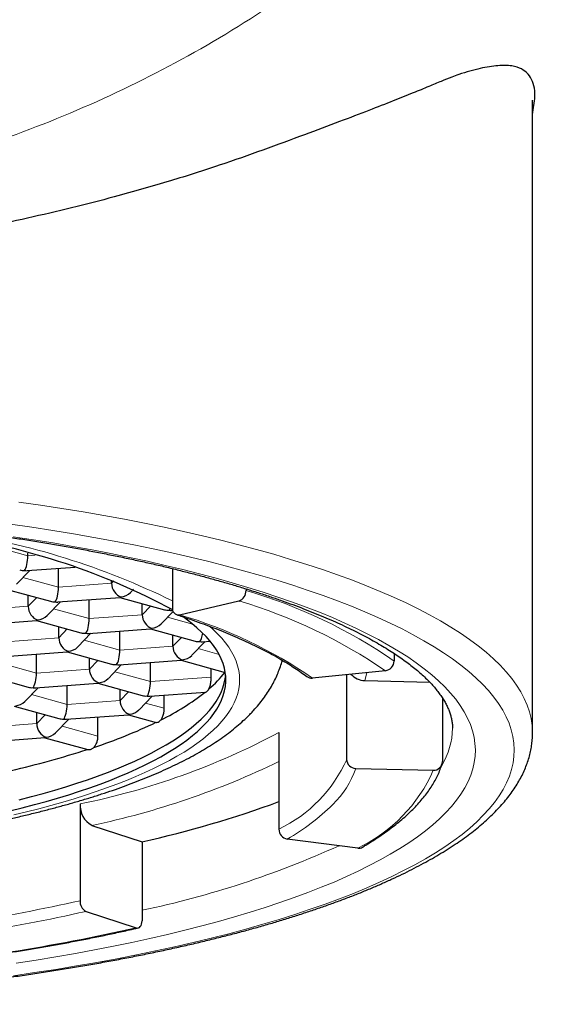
# Model space of a CAD drawing. Header units: millimetres. Extents: x 8 to 961, y 12 to 932.
# Tile 41 of 177: x 428 to 434, y 835 to 846. Entities that reach past the tile are written whole.
import ezdxf

# ---------------------------------------------------------------- set-up
doc = ezdxf.new("R2010")
doc.units = ezdxf.units.MM

msp = doc.modelspace()

# ---------------------------------------------------------------- linework, layer by layer
at = {"color": 7, "linetype": 'Continuous', "lineweight": 30}
for p, q in [((433.86, 838.466), (433.86, 845.379)), ((428.347, 840.399), (428.347, 840.426)), ((428.222, 840.089), (428.367, 840.239)), ((428.339, 840.237), (428.864, 840.276)), ((428.682, 840.055), (428.682, 840.262)), ((429.926, 840.259), (429.926, 839.833)), ((429.262, 840.098), (429.262, 840.134)), ((428.106, 840.036), (428.593, 839.902)), ((428.351, 839.847), (428.351, 839.968)), ((429.468, 839.997), (429.502, 840.033)), ((430.73, 840.038), (430.73, 840.019)), ((428.556, 839.746), (428.702, 839.896)), ((428.674, 839.894), (429.354, 839.944)), ((429.017, 839.712), (429.017, 839.919)), ((429.352, 839.944), (429.839, 839.81)), ((429.597, 839.755), (429.597, 839.876)), ((430.003, 839.755), (430.653, 839.906)), ((429.803, 839.654), (429.935, 839.79)), ((429.92, 839.802), (429.93, 839.803)), ((427.763, 839.642), (428.442, 839.692)), ((428.44, 839.692), (428.927, 839.558)), ((428.685, 839.503), (428.685, 839.625)), ((428.891, 839.402), (429.036, 839.552)), ((429.009, 839.55), (429.688, 839.601)), ((429.352, 839.368), (429.352, 839.576)), ((429.687, 839.6), (430.174, 839.466)), ((429.932, 839.411), (429.932, 839.533)), ((430.137, 839.311), (430.283, 839.461)), ((430.255, 839.458), (430.339, 839.465)), ((428.097, 839.299), (428.777, 839.349)), ((428.44, 839.117), (428.44, 839.324)), ((428.775, 839.349), (429.262, 839.215)), ((432.347, 839.332), (432.347, 839.249)), ((429.02, 839.16), (429.02, 839.281)), ((429.344, 839.207), (430.023, 839.257)), ((429.687, 839.025), (429.687, 839.232)), ((430.022, 839.257), (430.502, 839.125)), ((429.226, 839.059), (429.371, 839.209)), ((430.351, 839.074), (430.351, 839.167)), ((432.253, 839.143), (431.454, 839.063)), ((427.864, 839.097), (428.351, 838.963)), ((428.432, 838.955), (429.112, 839.006)), ((429.11, 839.005), (429.597, 838.871)), ((431.829, 839.101), (431.829, 838.174)), ((432.029, 839.034), (432.737, 839.017)), ((428.315, 838.807), (428.46, 838.957)), ((428.775, 838.773), (428.775, 838.981)), ((429.355, 838.816), (429.355, 838.938)), ((429.679, 838.863), (430.289, 838.909)), ((429.561, 838.716), (429.706, 838.865)), ((429.837, 838.733), (429.837, 838.875)), ((432.875, 838.844), (432.875, 838.149)), ((428.199, 838.754), (428.686, 838.62)), ((428.444, 838.565), (428.444, 838.686)), ((428.649, 838.464), (428.795, 838.614)), ((428.767, 838.612), (429.447, 838.662)), ((429.113, 838.429), (429.113, 838.637)), ((429.445, 838.662), (429.75, 838.578)), ((431.09, 838.468), (431.09, 837.411)), ((432.985, 838.514), (432.985, 838.514)), ((427.856, 838.36), (428.535, 838.411)), ((428.533, 838.41), (429.003, 838.281)), ((431.929, 838.075), (432.776, 838.055)), ((428.918, 837.687), (428.918, 836.629)), ((429.047, 837.452), (429.594, 837.273)), ((431.951, 837.204), (431.181, 837.303)), ((429.594, 837.273), (429.594, 836.408)), ((428.982, 836.512), (429.529, 836.333))]:
    msp.add_line(p, q, dxfattribs=at)
at = {"color": 8, "linetype": 'Continuous', "lineweight": 0}
for p, q in [((427.958, 840.506), (428.347, 840.399)), ((428.347, 840.399), (428.428, 840.405)), ((428.293, 840.162), (428.682, 840.055)), ((428.682, 840.055), (429.262, 840.098)), ((429.262, 840.098), (429.287, 840.124)), ((428.351, 839.847), (428.444, 839.943)), ((427.771, 839.804), (428.351, 839.847)), ((428.627, 839.819), (429.017, 839.712)), ((429.017, 839.712), (429.597, 839.755)), ((429.597, 839.755), (429.69, 839.851)), ((429.874, 839.727), (430.147, 839.652)), ((428.685, 839.503), (428.778, 839.599)), ((428.106, 839.46), (428.685, 839.503)), ((428.962, 839.476), (429.352, 839.368)), ((429.932, 839.411), (430.025, 839.507)), ((429.352, 839.368), (429.932, 839.411)), ((430.209, 839.384), (430.436, 839.321)), ((428.051, 839.224), (428.44, 839.117)), ((429.02, 839.16), (429.113, 839.256)), ((428.44, 839.117), (429.02, 839.16)), ((429.297, 839.132), (429.687, 839.025)), ((429.687, 839.025), (430.351, 839.074)), ((429.355, 838.816), (429.448, 838.912)), ((428.386, 838.881), (428.775, 838.773)), ((428.775, 838.773), (429.355, 838.816)), ((429.632, 838.789), (429.837, 838.733)), ((428.444, 838.565), (428.537, 838.661)), ((427.864, 838.522), (428.444, 838.565)), ((428.72, 838.537), (429.113, 838.429))]:
    msp.add_line(p, q, dxfattribs=at)
at = {"color": 8, "linetype": 'Continuous', "lineweight": 0, "flags": 128}
for points in [[(433.86, 838.466), (433.86, 838.471), (433.856, 838.545), (433.845, 838.619), (433.827, 838.693), (433.802, 838.767), (433.77, 838.84), (433.731, 838.913), (433.685, 838.986), (433.632, 839.059), (433.573, 839.131), (433.506, 839.202), (433.433, 839.274), (433.353, 839.344), (433.266, 839.414), (433.173, 839.483), (433.073, 839.552), (432.967, 839.62), (432.854, 839.687), (432.735, 839.753), (432.609, 839.819), (432.478, 839.883), (432.34, 839.947), (432.197, 840.009), (432.047, 840.071), (431.892, 840.131), (431.731, 840.19), (431.564, 840.248), (431.393, 840.305), (431.215, 840.36), (431.033, 840.415), (430.845, 840.468), (430.653, 840.519), (430.455, 840.569), (430.253, 840.618), (430.047, 840.665), (429.836, 840.711), (429.62, 840.755), (429.401, 840.798), (429.177, 840.838), (428.95, 840.878), (428.719, 840.916), (428.485, 840.952), (428.247, 840.986)], [(428.189, 835.808), (428.421, 835.842), (428.651, 835.877), (428.877, 835.915), (429.099, 835.953), (429.317, 835.994), (429.532, 836.036), (429.742, 836.079), (429.949, 836.124), (430.151, 836.171), (430.348, 836.219), (430.541, 836.268), (430.729, 836.319), (430.912, 836.371), (431.091, 836.424), (431.264, 836.479), (431.432, 836.535), (431.594, 836.592), (431.751, 836.65), (431.903, 836.709), (432.049, 836.769), (432.189, 836.831), (432.323, 836.893), (432.451, 836.957), (432.573, 837.021), (432.689, 837.086), (432.799, 837.152), (432.902, 837.218), (432.999, 837.286), (433.09, 837.354), (433.174, 837.423), (433.251, 837.492), (433.322, 837.562), (433.387, 837.632), (433.444, 837.703), (433.495, 837.774), (433.539, 837.846), (433.577, 837.917), (433.607, 837.989), (433.631, 838.062), (433.647, 838.134), (433.657, 838.206), (433.66, 838.279), (433.656, 838.351), (433.645, 838.424), (433.628, 838.496), (433.603, 838.568), (433.572, 838.64), (433.534, 838.712), (433.489, 838.784), (433.437, 838.855), (433.378, 838.925), (433.313, 838.996), (433.241, 839.066), (433.163, 839.135), (433.078, 839.203), (432.986, 839.271), (432.888, 839.339), (432.784, 839.405), (432.673, 839.471), (432.557, 839.536), (432.434, 839.6), (432.305, 839.663), (432.17, 839.726), (432.029, 839.787), (431.883, 839.847), (431.73, 839.906), (431.573, 839.964), (431.409, 840.021), (431.241, 840.077), (431.067, 840.131), (430.888, 840.184), (430.704, 840.236), (430.515, 840.287), (430.322, 840.336), (430.124, 840.384), (429.921, 840.43), (429.714, 840.475), (429.503, 840.518), (429.288, 840.56), (429.069, 840.6), (428.846, 840.639), (428.62, 840.676), (428.39, 840.711), (428.157, 840.744)], [(428.218, 835.945), (428.437, 835.979), (428.654, 836.014), (428.867, 836.052), (429.076, 836.09), (429.281, 836.13), (429.483, 836.172), (429.681, 836.215), (429.874, 836.26), (430.063, 836.306), (430.248, 836.353), (430.428, 836.401), (430.604, 836.451), (430.774, 836.502), (430.94, 836.555), (431.101, 836.608), (431.257, 836.663), (431.407, 836.718), (431.552, 836.775), (431.692, 836.833), (431.826, 836.892), (431.954, 836.952), (432.077, 837.012), (432.194, 837.074), (432.305, 837.136), (432.41, 837.199), (432.509, 837.263), (432.602, 837.328), (432.689, 837.393), (432.769, 837.459), (432.844, 837.525), (432.912, 837.592), (432.973, 837.659), (433.028, 837.727), (433.077, 837.795), (433.119, 837.864), (433.155, 837.932), (433.184, 838.001), (433.207, 838.071), (433.223, 838.14), (433.232, 838.209), (433.235, 838.279), (433.231, 838.348), (433.221, 838.418), (433.204, 838.487), (433.181, 838.556), (433.151, 838.625), (433.114, 838.694), (433.071, 838.762), (433.021, 838.83), (432.965, 838.898), (432.903, 838.965), (432.834, 839.032), (432.759, 839.098), (432.677, 839.164), (432.59, 839.229), (432.496, 839.294), (432.396, 839.357), (432.29, 839.42), (432.178, 839.483), (432.061, 839.544), (431.937, 839.605), (431.808, 839.664), (431.673, 839.723), (431.533, 839.781), (431.387, 839.837), (431.236, 839.893), (431.079, 839.947), (430.918, 840.001), (430.751, 840.053), (430.58, 840.104), (430.404, 840.153), (430.223, 840.202), (430.038, 840.249), (429.848, 840.294), (429.654, 840.339), (429.456, 840.382), (429.254, 840.423), (429.048, 840.463), (428.838, 840.502), (428.625, 840.539), (428.408, 840.574), (428.188, 840.608)], [(428.193, 837.566), (428.332, 837.6), (428.467, 837.634), (428.599, 837.67), (428.728, 837.706), (428.853, 837.744), (428.975, 837.782), (429.092, 837.821), (429.207, 837.861), (429.317, 837.902), (429.423, 837.944), (429.526, 837.986), (429.624, 838.029), (429.718, 838.073), (429.808, 838.117), (429.894, 838.162), (429.976, 838.208), (430.053, 838.254), (430.126, 838.301), (430.194, 838.348), (430.258, 838.396), (430.317, 838.444), (430.371, 838.493), (430.421, 838.542), (430.467, 838.591), (430.507, 838.64), (430.543, 838.69), (430.574, 838.74), (430.601, 838.791), (430.622, 838.841), (430.639, 838.892), (430.651, 838.943), (430.658, 838.994), (430.66, 839.045), (430.658, 839.095), (430.65, 839.146), (430.638, 839.197), (430.621, 839.248), (430.599, 839.298), (430.573, 839.348), (430.541, 839.399), (430.505, 839.448), (430.464, 839.498), (430.419, 839.547), (430.368, 839.596), (430.332, 839.629)], [(432.05, 839.123), (432.044, 839.09), (432.029, 839.034)]]:
    msp.add_lwpolyline(points, dxfattribs=at)
at = {"color": 7, "linetype": 'Continuous', "lineweight": 30, "flags": 128}
for points in [[(428.151, 837.611), (428.286, 837.644), (428.418, 837.679), (428.546, 837.714), (428.671, 837.75), (428.793, 837.787), (428.911, 837.825), (429.025, 837.864), (429.135, 837.904), (429.242, 837.944), (429.345, 837.985), (429.444, 838.027), (429.539, 838.07), (429.629, 838.113), (429.716, 838.157), (429.798, 838.202), (429.877, 838.247), (429.95, 838.293), (430.02, 838.339), (430.085, 838.385), (430.145, 838.433), (430.201, 838.48), (430.252, 838.528), (430.299, 838.576), (430.341, 838.625), (430.379, 838.674), (430.412, 838.723), (430.44, 838.772), (430.463, 838.822), (430.482, 838.872), (430.496, 838.922), (430.505, 838.972), (430.51, 839.022), (430.509, 839.072), (430.504, 839.122), (430.494, 839.171), (430.48, 839.221), (430.46, 839.271), (430.436, 839.321), (430.408, 839.37), (430.374, 839.419), (430.336, 839.468), (430.293, 839.517), (430.245, 839.565), (430.193, 839.613), (430.137, 839.66), (430.076, 839.707), (430.039, 839.734)], [(428.252, 837.732), (428.385, 837.766), (428.514, 837.801), (428.64, 837.837), (428.763, 837.874), (428.881, 837.912), (428.997, 837.951), (429.108, 837.99), (429.216, 838.03), (429.32, 838.071), (429.42, 838.113), (429.515, 838.155), (429.607, 838.198), (429.695, 838.242), (429.778, 838.287), (429.857, 838.332), (429.932, 838.377), (430.003, 838.423), (430.069, 838.47), (430.13, 838.517), (430.187, 838.564), (430.24, 838.612), (430.288, 838.66), (430.331, 838.709), (430.37, 838.758), (430.404, 838.807), (430.433, 838.856), (430.458, 838.906), (430.478, 838.955), (430.493, 839.005), (430.503, 839.055), (430.508, 839.091)], [(429.529, 836.333), (429.542, 836.33), (429.554, 836.332), (429.565, 836.337), (429.575, 836.346), (429.583, 836.358), (429.589, 836.373), (429.592, 836.389), (429.594, 836.408)]]:
    msp.add_lwpolyline(points, dxfattribs=at)
at = {"color": 8, "linetype": 'Continuous', "lineweight": 0}
for centre, radius, start, end in [((426.278, 832.473), 8.28, 63.8602, 81.294), ((429.16, 834.643), 5.601, 55.3161, 73.7205), ((429.026, 834.432), 5.71, 55.5921, 73.4445), ((428.559, 834.856), 5.107, 55.4587, 73.5779), ((427.348, 845.46), 7.93, 281.4197, 298.1559), ((432.176, 838.527), 0.81, 328.7493, 359.0656), ((427.264, 845.995), 8.727, 281.7893, 296.0037), ((430.418, 838.802), 1.545, 295.7807, 336.0137), ((430.966, 838.411), 1.02, 314.2335, 340.7825), ((431.227, 838.731), 1.69, 295.3741, 336.4203), ((430.002, 839.371), 2.38, 299.6741, 314.7299), ((427.504, 846.538), 10.229, 281.7875, 294.5018), ((424.541, 856.108), 19.965, 275.4515, 282.664), ((424.552, 856.227), 20.207, 275.4515, 282.664), ((424.669, 857.923), 22.131, 275.4297, 282.6858)]:
    msp.add_arc(centre, radius, start, end, dxfattribs=at)
at = {"color": 7, "linetype": 'Continuous', "lineweight": 30}
for centre, radius, start, end in [((426.412, 833.273), 7.421, 61.7091, 81.4243), ((430.614, 840.014), 0.116, 289.7245, 2.4442), ((429.993, 839.822), 0.068, 170.6895, 277.9521), ((432.24, 839.249), 0.107, 277.084, 359.588), ((429.48, 839.939), 1.305, 310.3356, 321.459), ((431.445, 839.147), 0.085, 233.2706, 276.3777), ((432.033, 839.241), 0.207, 220.98, 268.698), ((428.601, 841.053), 2.726, 296.142, 308.1114), ((427.263, 843.766), 5.752, 288.2967, 295.5961), ((425.91, 847.843), 10.047, 282.96, 287.9043), ((431.93, 838.176), 0.101, 181.2541, 269.3928), ((432.78, 838.15), 0.0952, 267.3513, 359.1645), ((426.978, 848.955), 11.972, 282.6192, 290.0879), ((429.164, 837.669), 0.246, 175.8939, 241.6238), ((431.199, 837.41), 0.109, 179.8365, 260.3161), ((431.962, 837.282), 0.0791, 262.0179, 300.3358), ((429.041, 836.621), 0.124, 176.0646, 241.453)]:
    msp.add_arc(centre, radius, start, end, dxfattribs=at)
for centre, major_axis, ratio, start_param, end_param in [((428.31, 840.36), (0.012, 0.126), 0.278796, 3.478403, 5.0492), ((428.31, 840.36), (0.136, 0.037), 0.844948, 4.100918, 4.48591), ((428.31, 840.36), (-0.055, 0.117), 0.740619, 2.578303, 2.866933), ((429.364, 840.07), (-0.055, 0.117), 0.740619, 1.007507, 2.578303), ((428.645, 840.017), (0.012, 0.126), 0.278796, 3.478403, 5.0492), ((429.364, 840.07), (0.136, 0.037), 0.844948, 4.48591, 5.32386), ((428.645, 840.017), (0.136, 0.037), 0.844948, 4.100918, 4.48591), ((428.645, 840.017), (-0.055, 0.117), 0.740619, 2.578303, 2.866933), ((429.364, 840.07), (0.012, 0.126), 0.278796, 3.189774, 3.478403), ((428.453, 839.818), (-0.055, 0.117), 0.740619, 1.007507, 2.578303), ((429.699, 839.727), (-0.055, 0.117), 0.740619, 1.007507, 2.578303), ((429.891, 839.925), (0.136, 0.037), 0.844948, 4.100918, 4.48591), ((429.891, 839.925), (0.012, 0.126), 0.278796, 3.478403, 3.799376), ((429.891, 839.925), (-0.055, 0.117), 0.740619, 2.578303, 2.866933), ((428.453, 839.818), (0.012, 0.126), 0.278796, 3.189774, 3.478403), ((428.453, 839.818), (0.136, 0.037), 0.844948, 4.48591, 5.32386), ((428.98, 839.673), (0.012, 0.126), 0.278796, 3.478403, 5.0492), ((429.699, 839.727), (0.136, 0.037), 0.844948, 4.48591, 5.32386), ((428.98, 839.673), (0.136, 0.037), 0.844948, 4.100918, 4.48591), ((428.98, 839.673), (-0.055, 0.117), 0.740619, 2.578303, 2.866933), ((429.699, 839.727), (0.012, 0.126), 0.278796, 3.189774, 3.478403), ((430.226, 839.582), (0.012, 0.126), 0.278796, 3.478403, 4.506545), ((428.788, 839.475), (-0.055, 0.117), 0.740619, 1.007507, 2.578303), ((430.226, 839.582), (0.136, 0.037), 0.844948, 4.100918, 4.48591), ((430.226, 839.582), (-0.055, 0.117), 0.740619, 2.578303, 2.866933), ((428.788, 839.475), (0.012, 0.126), 0.278796, 3.189774, 3.478403), ((428.788, 839.475), (0.136, 0.037), 0.844948, 4.48591, 5.32386), ((429.315, 839.33), (0.012, 0.126), 0.278796, 3.478403, 5.0492), ((430.034, 839.383), (-0.055, 0.117), 0.740619, 1.007507, 2.578303), ((429.315, 839.33), (0.136, 0.037), 0.844948, 4.100918, 4.48591), ((430.034, 839.383), (0.012, 0.126), 0.278796, 3.189774, 3.478403), ((430.034, 839.383), (0.136, 0.037), 0.844948, 4.48591, 5.32386), ((428.403, 839.078), (0.012, 0.126), 0.278796, 3.478403, 5.0492), ((429.122, 839.132), (-0.055, 0.117), 0.740619, 1.007507, 2.578303), ((429.315, 839.33), (-0.055, 0.117), 0.740619, 2.578303, 2.866933), ((429.122, 839.132), (0.012, 0.126), 0.278796, 3.189774, 3.478403), ((429.122, 839.132), (0.136, 0.037), 0.844948, 4.48591, 5.32386), ((429.649, 838.987), (0.012, 0.126), 0.278796, 3.478403, 5.0492), ((428.403, 839.078), (0.136, 0.037), 0.844948, 4.100918, 4.48591), ((428.403, 839.078), (-0.055, 0.117), 0.740619, 2.578303, 2.866933), ((428.211, 838.88), (0.136, 0.037), 0.844948, 4.48591, 5.32386), ((429.457, 838.788), (-0.055, 0.117), 0.740619, 1.007507, 2.578303), ((429.649, 838.987), (0.136, 0.037), 0.844948, 4.100918, 4.48591), ((429.649, 838.987), (-0.055, 0.117), 0.740619, 2.578303, 2.866933), ((428.738, 838.735), (0.012, 0.126), 0.278796, 3.478403, 5.0492), ((429.457, 838.788), (0.136, 0.037), 0.844948, 4.48591, 5.32386), ((428.738, 838.735), (0.136, 0.037), 0.844948, 4.100918, 4.48591), ((428.738, 838.735), (-0.055, 0.117), 0.740619, 2.578303, 2.866933), ((429.457, 838.788), (0.012, 0.126), 0.278796, 3.189774, 3.478403), ((428.546, 838.537), (-0.055, 0.117), 0.740619, 1.007507, 2.578303), ((428.546, 838.537), (0.136, 0.037), 0.844948, 4.48591, 5.32386), ((428.546, 838.537), (0.012, 0.126), 0.278796, 3.189774, 3.478403)]:
    msp.add_ellipse(centre, major_axis=major_axis, ratio=ratio, start_param=start_param, end_param=end_param, dxfattribs=at)
at = {"color": 8, "linetype": 'Continuous', "lineweight": 0}
msp.add_open_spline([(436.58, 857.907), (436.607, 857.535), (436.663, 856.752), (436.592, 855.554), (436.404, 854.328), (436.091, 853.126), (435.66, 851.96), (435.114, 850.839), (434.454, 849.777), (433.69, 848.783), (432.83, 847.866), (431.882, 847.034), (430.856, 846.295), (429.756, 845.659), (428.598, 845.13), (427.392, 844.713), (426.152, 844.414), (424.887, 844.225), (424.036, 844.201), (423.61, 844.189)], degree=3, knots=[0, 0, 0, 0, 0.053364, 0.112541, 0.171797, 0.230878, 0.290104, 0.349208, 0.408407, 0.467605, 0.526673, 0.585839, 0.644986, 0.704154, 0.763461, 0.822599, 0.881757, 0.940861, 1, 1, 1, 1], dxfattribs=at)
at = {"color": 7, "linetype": 'Continuous', "lineweight": 30}
for points, knots in [([(433.86, 845.222), (433.871, 845.29), (433.901, 845.471), (433.849, 845.645), (433.743, 845.73), (433.633, 845.755), (433.562, 845.761), (433.481, 845.758), (433.39, 845.747), (433.289, 845.727), (433.177, 845.698), (433.071, 845.667), (432.966, 845.628), (432.859, 845.584), (432.719, 845.526), (432.546, 845.455), (432.33, 845.368), (432.065, 845.264), (431.743, 845.141), (431.359, 844.998), (430.922, 844.836), (430.435, 844.664), (429.896, 844.492), (429.207, 844.295), (428.37, 844.089), (427.402, 843.893), (426.43, 843.735), (425.47, 843.62), (424.531, 843.544), (423.912, 843.534), (423.61, 843.529)], [0, 0, 0, 0, 0.033084, 0.087403, 0.145483, 0.162867, 0.18062, 0.198753, 0.217276, 0.236201, 0.255536, 0.27529, 0.286985, 0.303962, 0.322719, 0.345359, 0.371882, 0.402288, 0.436577, 0.474749, 0.516804, 0.557793, 0.600963, 0.647442, 0.714158, 0.777428, 0.837425, 0.894355, 0.948454, 1, 1, 1, 1]), ([(424.343, 840.91), (424.378, 840.909), (424.481, 840.907), (424.65, 840.902), (424.85, 840.895), (425.05, 840.887), (425.249, 840.879), (425.448, 840.868), (425.645, 840.857), (425.842, 840.845), (426.037, 840.831), (426.232, 840.816), (426.425, 840.801), (426.617, 840.784), (426.808, 840.766), (426.997, 840.747), (427.184, 840.726), (427.37, 840.705), (427.554, 840.683), (427.737, 840.659), (427.917, 840.635), (428.096, 840.609), (428.272, 840.583), (428.446, 840.555), (428.618, 840.527), (428.788, 840.497), (428.955, 840.467), (429.12, 840.435), (429.282, 840.403), (429.442, 840.37), (429.599, 840.336), (429.753, 840.301), (429.904, 840.265), (430.052, 840.228), (430.197, 840.191), (430.339, 840.152), (430.478, 840.113), (430.614, 840.074), (430.747, 840.033), (430.876, 839.992), (431.002, 839.95), (431.124, 839.908), (431.242, 839.865), (431.358, 839.821), (431.469, 839.777), (431.577, 839.733), (431.681, 839.688), (431.781, 839.643), (431.877, 839.597), (431.969, 839.551), (432.057, 839.505), (432.142, 839.458), (432.222, 839.411), (432.298, 839.365), (432.37, 839.318), (432.438, 839.271), (432.502, 839.224), (432.561, 839.178), (432.617, 839.132), (432.668, 839.086), (432.716, 839.04), (432.759, 838.995), (432.798, 838.95), (432.833, 838.906), (432.865, 838.862), (432.892, 838.819), (432.916, 838.776), (432.937, 838.734), (432.953, 838.692), (432.967, 838.65), (432.977, 838.608), (432.983, 838.565), (432.986, 838.534), (432.985, 838.516), (432.985, 838.514)], [0, 0, 0, 0, 0.007474, 0.021678, 0.035882, 0.050086, 0.064288, 0.07849, 0.092691, 0.10689, 0.121089, 0.135286, 0.149481, 0.163674, 0.177866, 0.192056, 0.206243, 0.220428, 0.234611, 0.24879, 0.262967, 0.27714, 0.29131, 0.305476, 0.319638, 0.333796, 0.347949, 0.362097, 0.376239, 0.390376, 0.404506, 0.41863, 0.432747, 0.446856, 0.460957, 0.475049, 0.489131, 0.503203, 0.517264, 0.531314, 0.545351, 0.559374, 0.573382, 0.587376, 0.601352, 0.615311, 0.62925, 0.64317, 0.657069, 0.670945, 0.684798, 0.698626, 0.71243, 0.726209, 0.739963, 0.753693, 0.767401, 0.781089, 0.794763, 0.808429, 0.822095, 0.835771, 0.849472, 0.863219, 0.87704, 0.890972, 0.905061, 0.919365, 0.93396, 0.948935, 0.964388, 0.980409, 0.997025, 1, 1, 1, 1]), ([(429.971, 839.756), (429.992, 839.749), (430.053, 839.729), (430.151, 839.695), (430.265, 839.654), (430.374, 839.613), (430.48, 839.571), (430.583, 839.528), (430.681, 839.485), (430.776, 839.442), (430.868, 839.397), (430.955, 839.353), (431.038, 839.308), (431.118, 839.263), (431.193, 839.217), (431.265, 839.171), (431.332, 839.125), (431.374, 839.094), (431.394, 839.079)], [0, 0, 0, 0, 0.034223, 0.098981, 0.163711, 0.228405, 0.29306, 0.357676, 0.422247, 0.486772, 0.551248, 0.615672, 0.680042, 0.744357, 0.808616, 0.872819, 0.936971, 1, 1, 1, 1]), ([(416.094, 839.26), (416.099, 839.241), (416.11, 839.201), (416.132, 839.139), (416.159, 839.076), (416.19, 839.013), (416.225, 838.95), (416.264, 838.888), (416.308, 838.827), (416.357, 838.765), (416.41, 838.705), (416.468, 838.644), (416.532, 838.585), (416.6, 838.526), (416.673, 838.468), (416.75, 838.411), (416.832, 838.355), (416.918, 838.3), (417.008, 838.247), (417.101, 838.195), (417.198, 838.145), (417.298, 838.096), (417.401, 838.049), (417.508, 838.002), (417.617, 837.957), (417.73, 837.913), (417.845, 837.871), (417.963, 837.829), (418.085, 837.789), (418.208, 837.75), (418.335, 837.712), (418.465, 837.675), (418.597, 837.639), (418.732, 837.604), (418.869, 837.57), (419.009, 837.538), (419.151, 837.506), (419.295, 837.476), (419.442, 837.446), (419.592, 837.418), (419.743, 837.391), (419.896, 837.365), (420.052, 837.34), (420.209, 837.316), (420.368, 837.293), (420.529, 837.271), (420.692, 837.251), (420.856, 837.231), (421.022, 837.213), (421.189, 837.196), (421.357, 837.18), (421.527, 837.165), (421.698, 837.152), (421.87, 837.139), (422.043, 837.128), (422.217, 837.118), (422.391, 837.109), (422.567, 837.101), (422.742, 837.095), (422.919, 837.089), (423.095, 837.085), (423.272, 837.082), (423.45, 837.081), (423.627, 837.08), (423.804, 837.081), (423.981, 837.083), (424.158, 837.086), (424.335, 837.09), (424.511, 837.096), (424.687, 837.103), (424.862, 837.11), (425.036, 837.12), (425.21, 837.13), (425.382, 837.141), (425.554, 837.154), (425.725, 837.168), (425.894, 837.183), (426.062, 837.199), (426.229, 837.216), (426.394, 837.235), (426.558, 837.254), (426.72, 837.275), (426.881, 837.297), (427.04, 837.32), (427.196, 837.344), (427.351, 837.369), (427.504, 837.395), (427.655, 837.423), (427.803, 837.451), (427.95, 837.481), (428.094, 837.511), (428.235, 837.543), (428.374, 837.576), (428.511, 837.61), (428.645, 837.645), (428.776, 837.681), (428.904, 837.718), (429.03, 837.756), (429.153, 837.795), (429.274, 837.835), (429.391, 837.876), (429.505, 837.919), (429.617, 837.963), (429.725, 838.008), (429.83, 838.054), (429.933, 838.101), (430.032, 838.15), (430.128, 838.2), (430.221, 838.252), (430.31, 838.305), (430.396, 838.36), (430.478, 838.417), (430.557, 838.475), (430.631, 838.535), (430.699, 838.595), (430.748, 838.641), (430.785, 838.679), (430.822, 838.718), (430.869, 838.772), (430.92, 838.837), (430.966, 838.903), (431.007, 838.969), (431.043, 839.036), (431.074, 839.103), (431.099, 839.17), (431.117, 839.221), (431.124, 839.251), (431.125, 839.258)], [0, 0, 0, 0, 0.005489, 0.011973, 0.018568, 0.0253, 0.032191, 0.039265, 0.046541, 0.054034, 0.061749, 0.069686, 0.077829, 0.086155, 0.09463, 0.103215, 0.111873, 0.120568, 0.129273, 0.137964, 0.14663, 0.155262, 0.163859, 0.172419, 0.180943, 0.189431, 0.197887, 0.206311, 0.214707, 0.223077, 0.231422, 0.239745, 0.248048, 0.256332, 0.264599, 0.27285, 0.281087, 0.289311, 0.297523, 0.305724, 0.313916, 0.322097, 0.330271, 0.338437, 0.346595, 0.354748, 0.362894, 0.371035, 0.379171, 0.387303, 0.39543, 0.403554, 0.411674, 0.419792, 0.427906, 0.436019, 0.444129, 0.452237, 0.460344, 0.46845, 0.476554, 0.484658, 0.492761, 0.500864, 0.508967, 0.51707, 0.525173, 0.533277, 0.541381, 0.549487, 0.557594, 0.565702, 0.573812, 0.581924, 0.590039, 0.598156, 0.606276, 0.6144, 0.622527, 0.630658, 0.638793, 0.646933, 0.655079, 0.66323, 0.671388, 0.679552, 0.687724, 0.695905, 0.704094, 0.712292, 0.720502, 0.728723, 0.736956, 0.745204, 0.753466, 0.761745, 0.770041, 0.778358, 0.786695, 0.795056, 0.803443, 0.811857, 0.820301, 0.828778, 0.837289, 0.845837, 0.854423, 0.863048, 0.871711, 0.880409, 0.889134, 0.897876, 0.906609, 0.915303, 0.923922, 0.931766, 0.934347, 0.938791, 0.946945, 0.954919, 0.962657, 0.970156, 0.977426, 0.984483, 0.991352, 0.998058, 1, 1, 1, 1]), ([(430.325, 838.944), (430.33, 838.954), (430.337, 838.971), (430.343, 839), (430.348, 839.029), (430.35, 839.055), (430.351, 839.072), (430.351, 839.074)], [0, 0, 0, 0, 0.328133, 0.494007, 0.659691, 0.944027, 1, 1, 1, 1]), ([(430.289, 838.909), (430.289, 838.909), (430.291, 838.908), (430.295, 838.911), (430.302, 838.916), (430.312, 838.925), (430.321, 838.937), (430.325, 838.944)], [0, 0, 0, 0, 0.025233, 0.252449, 0.379217, 0.684207, 1, 1, 1, 1]), ([(429.802, 838.606), (429.808, 838.616), (429.82, 838.636), (429.832, 838.677), (429.837, 838.71), (429.837, 838.728), (429.837, 838.733)], [0, 0, 0, 0, 0.305561, 0.611502, 0.907813, 1, 1, 1, 1]), ([(429.75, 838.579), (429.755, 838.578), (429.761, 838.577), (429.776, 838.583), (429.788, 838.592), (429.799, 838.603), (429.802, 838.606)], [0, 0, 0, 0, 0.351399, 0.474223, 0.85163, 1, 1, 1, 1]), ([(413.361, 838.467), (413.361, 838.457), (413.36, 838.425), (413.364, 838.372), (413.372, 838.308), (413.385, 838.244), (413.402, 838.18), (413.423, 838.117), (413.449, 838.054), (413.479, 837.99), (413.513, 837.927), (413.552, 837.864), (413.595, 837.802), (413.643, 837.739), (413.696, 837.677), (413.752, 837.616), (413.814, 837.555), (413.879, 837.495), (413.949, 837.435), (414.023, 837.376), (414.101, 837.318), (414.183, 837.26), (414.269, 837.204), (414.359, 837.148), (414.452, 837.092), (414.55, 837.038), (414.651, 836.985), (414.755, 836.932), (414.864, 836.88), (414.975, 836.829), (415.091, 836.778), (415.21, 836.729), (415.332, 836.68), (415.457, 836.632), (415.586, 836.585), (415.718, 836.539), (415.854, 836.494), (415.992, 836.449), (416.134, 836.406), (416.279, 836.363), (416.426, 836.321), (416.577, 836.28), (416.731, 836.24), (416.887, 836.201), (417.046, 836.163), (417.208, 836.126), (417.372, 836.089), (417.539, 836.054), (417.709, 836.02), (417.881, 835.987), (418.055, 835.954), (418.232, 835.923), (418.411, 835.893), (418.592, 835.864), (418.775, 835.835), (418.96, 835.808), (419.147, 835.782), (419.336, 835.757), (419.526, 835.733), (419.719, 835.711), (419.912, 835.689), (420.108, 835.669), (420.305, 835.649), (420.503, 835.631), (420.703, 835.614), (420.904, 835.598), (421.106, 835.583), (421.309, 835.569), (421.512, 835.557), (421.717, 835.545), (421.923, 835.535), (422.129, 835.526), (422.336, 835.518), (422.544, 835.511), (422.751, 835.506), (422.96, 835.502), (423.168, 835.499), (423.377, 835.497), (423.586, 835.496), (423.794, 835.496), (424.003, 835.498), (424.212, 835.501), (424.42, 835.505), (424.628, 835.51), (424.836, 835.516), (425.043, 835.524), (425.249, 835.533), (425.455, 835.543), (425.66, 835.554), (425.864, 835.566), (426.067, 835.579), (426.269, 835.594), (426.47, 835.61), (426.67, 835.627), (426.869, 835.645), (427.066, 835.664), (427.262, 835.684), (427.456, 835.705), (427.649, 835.728), (427.84, 835.752), (428.029, 835.776), (428.217, 835.802), (428.402, 835.829), (428.586, 835.857), (428.767, 835.886), (428.946, 835.916), (429.123, 835.947), (429.298, 835.979), (429.471, 836.012), (429.641, 836.046), (429.808, 836.081), (429.973, 836.117), (430.136, 836.154), (430.295, 836.192), (430.452, 836.231), (430.606, 836.27), (430.758, 836.311), (430.906, 836.353), (431.051, 836.395), (431.193, 836.438), (431.333, 836.483), (431.469, 836.528), (431.601, 836.574), (431.731, 836.62), (431.857, 836.668), (431.98, 836.716), (432.1, 836.766), (432.216, 836.816), (432.328, 836.867), (432.437, 836.918), (432.543, 836.971), (432.644, 837.024), (432.743, 837.078), (432.837, 837.133), (432.928, 837.188), (433.015, 837.245), (433.098, 837.302), (433.177, 837.36), (433.252, 837.419), (433.323, 837.479), (433.39, 837.54), (433.453, 837.601), (433.512, 837.663), (433.566, 837.726), (433.616, 837.789), (433.661, 837.853), (433.701, 837.917), (433.737, 837.982), (433.769, 838.047), (433.795, 838.112), (433.817, 838.177), (433.835, 838.242), (433.848, 838.307), (433.856, 838.372), (433.86, 838.424), (433.86, 838.456), (433.86, 838.466)], [0, 0, 0, 0, 0.00284, 0.008769, 0.014702, 0.020656, 0.026647, 0.032688, 0.038792, 0.044965, 0.051214, 0.057541, 0.063942, 0.070413, 0.076946, 0.083531, 0.090158, 0.096817, 0.103498, 0.110196, 0.116901, 0.123611, 0.130318, 0.137023, 0.143721, 0.150413, 0.157097, 0.163773, 0.170442, 0.177103, 0.183756, 0.190402, 0.197042, 0.203674, 0.210301, 0.216922, 0.223538, 0.230149, 0.236755, 0.243357, 0.249955, 0.256549, 0.26314, 0.269727, 0.276311, 0.282893, 0.289472, 0.296048, 0.302623, 0.309195, 0.315765, 0.322334, 0.3289, 0.335465, 0.342029, 0.348591, 0.355152, 0.361712, 0.368271, 0.374829, 0.381386, 0.387941, 0.394497, 0.401051, 0.407605, 0.414158, 0.42071, 0.427262, 0.433814, 0.440365, 0.446915, 0.453466, 0.460016, 0.466566, 0.473115, 0.479665, 0.486214, 0.492763, 0.499312, 0.505861, 0.51241, 0.51896, 0.525509, 0.532058, 0.538608, 0.545157, 0.551707, 0.558258, 0.564808, 0.571359, 0.57791, 0.584462, 0.591014, 0.597567, 0.60412, 0.610674, 0.617229, 0.623785, 0.630341, 0.636898, 0.643456, 0.650015, 0.656576, 0.663137, 0.6697, 0.676264, 0.68283, 0.689397, 0.695967, 0.702537, 0.70911, 0.715685, 0.722263, 0.728842, 0.735425, 0.74201, 0.748598, 0.75519, 0.761785, 0.768383, 0.774986, 0.781594, 0.788206, 0.794823, 0.801445, 0.808073, 0.814707, 0.821348, 0.827996, 0.834651, 0.841313, 0.847984, 0.854662, 0.861349, 0.868044, 0.874745, 0.881454, 0.888167, 0.894882, 0.901596, 0.908303, 0.914997, 0.92167, 0.928314, 0.934918, 0.941471, 0.947962, 0.954384, 0.960729, 0.966995, 0.973182, 0.979296, 0.985344, 0.99134, 0.997298, 1, 1, 1, 1]), ([(429.068, 838.305), (429.076, 838.315), (429.091, 838.334), (429.107, 838.374), (429.113, 838.406), (429.113, 838.425), (429.113, 838.429)], [0, 0, 0, 0, 0.300095, 0.600234, 0.899229, 1, 1, 1, 1]), ([(429.003, 838.282), (429.009, 838.281), (429.017, 838.279), (429.036, 838.284), (429.052, 838.292), (429.065, 838.302), (429.068, 838.305)], [0, 0, 0, 0, 0.323293, 0.467763, 0.848482, 1, 1, 1, 1]), ([(432.002, 837.214), (432.014, 837.221), (432.055, 837.246), (432.122, 837.288), (432.202, 837.341), (432.277, 837.394), (432.349, 837.448), (432.416, 837.502), (432.479, 837.557), (432.539, 837.613), (432.594, 837.67), (432.644, 837.726), (432.691, 837.784), (432.733, 837.842), (432.77, 837.9), (432.804, 837.958), (432.832, 838.017), (432.855, 838.071), (432.866, 838.106), (432.871, 838.121)], [0, 0, 0, 0, 0.026508, 0.088823, 0.151169, 0.21355, 0.275958, 0.33838, 0.400791, 0.463163, 0.52546, 0.587636, 0.649635, 0.711394, 0.772846, 0.833922, 0.894564, 0.95473, 1, 1, 1, 1]), ([(426.773, 835.888), (426.806, 835.892), (426.901, 835.901), (427.058, 835.918), (427.242, 835.939), (427.425, 835.962), (427.606, 835.985), (427.785, 836.009), (427.962, 836.035), (428.137, 836.061), (428.31, 836.089), (428.481, 836.117), (428.649, 836.147), (428.816, 836.177), (428.98, 836.209), (429.141, 836.241), (429.3, 836.275), (429.437, 836.305), (429.52, 836.324), (429.552, 836.331)], [0, 0, 0, 0, 0.032559, 0.094438, 0.156322, 0.21821, 0.280104, 0.342002, 0.403907, 0.465818, 0.527737, 0.589662, 0.651596, 0.713538, 0.77549, 0.837451, 0.899423, 0.961407, 1, 1, 1, 1])]:
    msp.add_open_spline(points, degree=3, knots=knots, dxfattribs=at)

doc.saveas('drawing.dxf')
